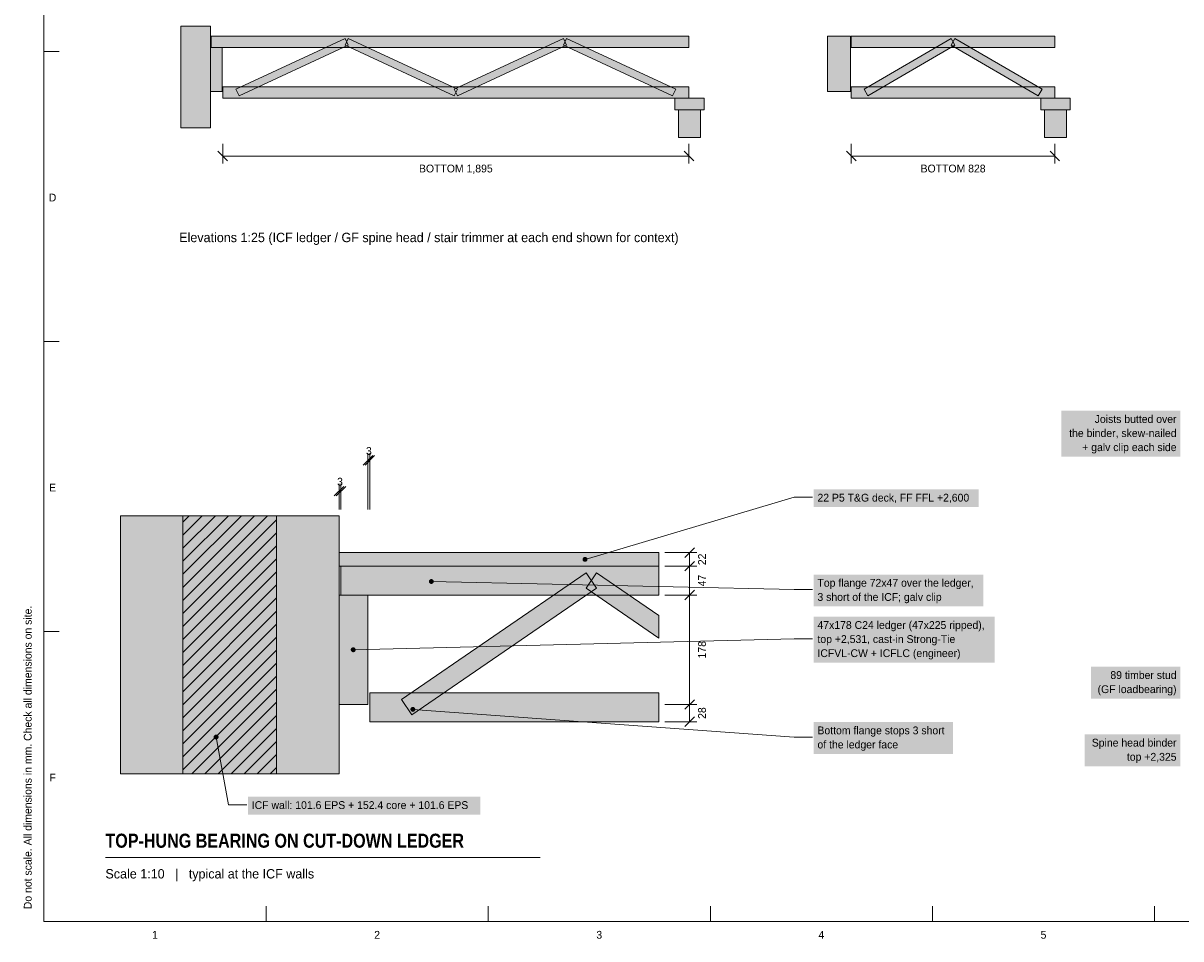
# Model space of a CAD drawing. Header units: millimetres. Extents: x 17 to 413, y 4 to 292.
# Tile 1 of 3: x 17 to 205, y 4 to 153. Entities that reach past the tile are written whole.
import ezdxf
from ezdxf.enums import TextEntityAlignment as Align

# ---------------------------------------------------------------- set-up
doc = ezdxf.new("R2010")
doc.units = ezdxf.units.MM
for name, color, linetype in [('FILL-C_6B451A', 7, 'Continuous'), ('FILL-C_B27326', 7, 'Continuous'), ('FILL-C_B2B2B8', 7, 'Continuous'), ('FILL-EPS', 7, 'Continuous'), ('FILL-INK', 7, 'Continuous'), ('FILL-LIGHT', 7, 'Continuous'), ('FILL-MASONRY_FILL', 7, 'Continuous'), ('FILL-STEEL_GREY', 7, 'Continuous'), ('FILL-TIMBER', 7, 'Continuous'), ('FILL-WHITE', 7, 'Continuous'), ('LINE-C_595966', 7, 'Continuous'), ('LINE-C_6B451A', 7, 'Continuous'), ('LINE-C_735940', 7, 'Continuous'), ('LINE-C_B27326', 7, 'Continuous'), ('LINE-GREY', 7, 'Continuous'), ('LINE-INK', 7, 'Continuous'), ('LINE-STEEL_GREY', 7, 'Continuous'), ('TEXT-C_6B451A', 7, 'Continuous'), ('TEXT-C_735940', 7, 'Continuous'), ('TEXT-C_B27326', 7, 'Continuous'), ('TEXT-INK', 7, 'Continuous'), ('TEXT-STEEL_GREY', 7, 'Continuous')]:
    doc.layers.add(name, color=color, linetype=linetype)
doc.styles.add('OpenSansCondensed-Bold', font='OpenSansCondensed-Bold.ttf')

msp = doc.modelspace()

# ---------------------------------------------------------------- hatches: boundary and pattern name
at = {"layer": 'FILL-C_6B451A', "true_color": 0x6b451a}
h = msp.add_hatch(color=256, dxfattribs=at)
h.dxf.hatch_style = 1
h.paths.add_polyline_path([(83.4, 62.3), (83.39, 62.4), (83.35, 62.5), (83.28, 62.58), (83.2, 62.65), (83.1, 62.69), (83, 62.7), (82.9, 62.69), (82.8, 62.65), (82.72, 62.58), (82.65, 62.5), (82.61, 62.4), (82.6, 62.3), (82.61, 62.2), (82.65, 62.1), (82.72, 62.02), (82.8, 61.95), (82.9, 61.91), (83, 61.9), (83.1, 61.91), (83.2, 61.95), (83.28, 62.02), (83.35, 62.1), (83.39, 62.2)])
h = msp.add_hatch(color=256, dxfattribs=at)
h.dxf.hatch_style = 1
h.paths.add_polyline_path([(80.4, 41.5), (80.39, 41.6), (80.35, 41.7), (80.28, 41.78), (80.2, 41.85), (80.1, 41.89), (80, 41.9), (79.9, 41.89), (79.8, 41.85), (79.72, 41.78), (79.65, 41.7), (79.61, 41.6), (79.6, 41.5), (79.61, 41.4), (79.65, 41.3), (79.72, 41.22), (79.8, 41.15), (79.9, 41.11), (80, 41.1), (80.1, 41.11), (80.2, 41.15), (80.28, 41.22), (80.35, 41.3), (80.39, 41.4)])
at = {"layer": 'FILL-C_B27326', "true_color": 0xb27326}
h = msp.add_hatch(color=256, dxfattribs=at)
h.dxf.hatch_style = 1
h.paths.add_polyline_path([(70.7, 51.2), (70.69, 51.3), (70.65, 51.4), (70.58, 51.48), (70.5, 51.55), (70.4, 51.59), (70.3, 51.6), (70.2, 51.59), (70.1, 51.55), (70.02, 51.48), (69.95, 51.4), (69.91, 51.3), (69.9, 51.2), (69.91, 51.1), (69.95, 51), (70.02, 50.92), (70.1, 50.85), (70.2, 50.81), (70.3, 50.8), (70.4, 50.81), (70.5, 50.85), (70.58, 50.92), (70.65, 51), (70.69, 51.1)])
at = {"layer": 'FILL-C_B2B2B8', "true_color": 0xb2b2b8}
h = msp.add_hatch(color=256, dxfattribs=at)
h.dxf.hatch_style = 1
h.paths.add_polyline_path([(57.84, 31), (57.84, 73), (42.6, 73), (42.6, 31)])
at = {"layer": 'FILL-EPS', "true_color": 0xccf2f7}
h = msp.add_hatch(color=256, dxfattribs=at)
h.dxf.hatch_style = 1
h.paths.add_polyline_path([(42.6, 31), (42.6, 73), (32.44, 73), (32.44, 31)])
h = msp.add_hatch(color=256, dxfattribs=at)
h.dxf.hatch_style = 1
h.paths.add_polyline_path([(68, 31), (68, 73), (57.84, 73), (57.84, 31)])
at = {"layer": 'FILL-INK', "true_color": 0x14141a}
h = msp.add_hatch(color=256, dxfattribs=at)
h.dxf.hatch_style = 1
h.paths.add_polyline_path([(108.4, 65.9), (108.39, 66), (108.35, 66.1), (108.28, 66.18), (108.2, 66.25), (108.1, 66.29), (108, 66.3), (107.9, 66.29), (107.8, 66.25), (107.72, 66.18), (107.65, 66.1), (107.61, 66), (107.6, 65.9), (107.61, 65.8), (107.65, 65.7), (107.72, 65.62), (107.8, 65.55), (107.9, 65.51), (108, 65.5), (108.1, 65.51), (108.2, 65.55), (108.28, 65.62), (108.35, 65.7), (108.39, 65.8)])
at = {"layer": 'FILL-LIGHT', "true_color": 0xdedee0}
h = msp.add_hatch(color=256, dxfattribs=at)
h.dxf.hatch_style = 1
h.paths.add_polyline_path([(47.08, 136.1), (47.08, 152.62), (42.28, 152.62), (42.28, 136.1)])
at = {"layer": 'FILL-LIGHT', "true_color": 0xccd1db}
h = msp.add_hatch(color=256, dxfattribs=at)
h.dxf.hatch_style = 1
h.paths.add_polyline_path([(51.73, 141.3), (51.23, 142.38), (68.98, 150.62), (69.49, 149.54)])
h = msp.add_hatch(color=256, dxfattribs=at)
h.dxf.hatch_style = 1
h.paths.add_polyline_path([(86.74, 141.3), (68.98, 149.54), (69.49, 150.62), (87.24, 142.38)])
h = msp.add_hatch(color=256, dxfattribs=at)
h.dxf.hatch_style = 1
h.paths.add_polyline_path([(87.24, 141.3), (86.74, 142.38), (104.49, 150.62), (105, 149.54)])
h = msp.add_hatch(color=256, dxfattribs=at)
h.dxf.hatch_style = 1
h.paths.add_polyline_path([(122.24, 141.3), (104.49, 149.54), (105, 150.62), (122.75, 142.38)])
h = msp.add_hatch(color=256, dxfattribs=at)
h.dxf.hatch_style = 1
h.paths.add_polyline_path([(154, 141.32), (153.4, 142.36), (167.56, 150.6), (168.16, 149.56)])
h = msp.add_hatch(color=256, dxfattribs=at)
h.dxf.hatch_style = 1
h.paths.add_polyline_path([(181.72, 141.32), (167.56, 149.56), (168.16, 150.6), (182.32, 142.36)])
h = msp.add_hatch(color=256, dxfattribs=at)
h.dxf.hatch_style = 1
h.paths.add_polyline_path([(78.15, 43.09), (108.19, 63.69), (109.89, 61.21), (79.85, 40.61)])
h = msp.add_hatch(color=256, dxfattribs=at)
h.dxf.hatch_style = 1
h.paths.add_polyline_path([(108.19, 61.21), (109.89, 63.69), (120, 56.76), (120, 53.11)])
at = {"layer": 'FILL-MASONRY_FILL', "true_color": 0xf7f0e0}
h = msp.add_hatch(color=256, dxfattribs=at)
h.dxf.hatch_style = 1
h.paths.add_polyline_path([(126.76, 134.5), (126.76, 139.02), (123.2, 139.02), (123.2, 134.5)])
h = msp.add_hatch(color=256, dxfattribs=at)
h.dxf.hatch_style = 1
h.paths.add_polyline_path([(186.28, 134.5), (186.28, 139.02), (182.72, 139.02), (182.72, 134.5)])
at = {"layer": 'FILL-STEEL_GREY', "true_color": 0x73737a}
h = msp.add_hatch(color=256, dxfattribs=at)
h.dxf.hatch_style = 1
h.paths.add_polyline_path([(48.4, 37), (48.39, 37.1), (48.35, 37.2), (48.28, 37.28), (48.2, 37.35), (48.1, 37.39), (48, 37.4), (47.9, 37.39), (47.8, 37.35), (47.72, 37.28), (47.65, 37.2), (47.61, 37.1), (47.6, 37), (47.61, 36.9), (47.65, 36.8), (47.72, 36.72), (47.8, 36.65), (47.9, 36.61), (48, 36.6), (48.1, 36.61), (48.2, 36.65), (48.28, 36.72), (48.35, 36.8), (48.39, 36.9)])
at = {"layer": 'FILL-TIMBER', "true_color": 0xeddbb8}
h = msp.add_hatch(color=256, dxfattribs=at)
h.dxf.hatch_style = 1
h.paths.add_polyline_path([(47.2, 149.14), (47.2, 151.02), (124.9, 151.02), (124.9, 149.14)])
at = {"layer": 'FILL-TIMBER', "true_color": 0xedcc99}
h = msp.add_hatch(color=256, dxfattribs=at)
h.dxf.hatch_style = 1
h.paths.add_polyline_path([(151.18, 142.02), (151.18, 151.02), (147.42, 151.02), (147.42, 142.02)])
at = {"layer": 'FILL-TIMBER', "true_color": 0xeddbb8}
h = msp.add_hatch(color=256, dxfattribs=at)
h.dxf.hatch_style = 1
h.paths.add_polyline_path([(151.3, 149.14), (151.3, 151.02), (184.42, 151.02), (184.42, 149.14)])
at = {"layer": 'FILL-TIMBER', "true_color": 0xedcc99}
h = msp.add_hatch(color=256, dxfattribs=at)
h.dxf.hatch_style = 1
h.paths.add_polyline_path([(48.96, 142.02), (48.96, 149.14), (47.08, 149.14), (47.08, 142.02)])
at = {"layer": 'FILL-TIMBER', "true_color": 0xeddbb8}
h = msp.add_hatch(color=256, dxfattribs=at)
h.dxf.hatch_style = 1
h.paths.add_polyline_path([(49.08, 140.9), (49.08, 142.78), (124.9, 142.78), (124.9, 140.9)])
h = msp.add_hatch(color=256, dxfattribs=at)
h.dxf.hatch_style = 1
h.paths.add_polyline_path([(151.3, 140.9), (151.3, 142.78), (184.42, 142.78), (184.42, 140.9)])
at = {"layer": 'FILL-TIMBER', "true_color": 0xe6dbcc}
h = msp.add_hatch(color=256, dxfattribs=at)
h.dxf.hatch_style = 1
h.paths.add_polyline_path([(127.36, 139.02), (127.36, 140.9), (122.6, 140.9), (122.6, 139.02)])
h = msp.add_hatch(color=256, dxfattribs=at)
h.dxf.hatch_style = 1
h.paths.add_polyline_path([(186.88, 139.02), (186.88, 140.9), (182.12, 140.9), (182.12, 139.02)])
at = {"layer": 'FILL-TIMBER', "true_color": 0xe0cc9e}
h = msp.add_hatch(color=256, dxfattribs=at)
h.dxf.hatch_style = 1
h.paths.add_polyline_path([(120, 64.8), (120, 67), (68, 67), (68, 64.8)])
at = {"layer": 'FILL-TIMBER', "true_color": 0xeddbb8}
h = msp.add_hatch(color=256, dxfattribs=at)
h.dxf.hatch_style = 1
h.paths.add_polyline_path([(68.3, 64.8), (120, 64.8), (120, 60.1), (68.3, 60.1)])
at = {"layer": 'FILL-TIMBER', "true_color": 0xedcc99}
h = msp.add_hatch(color=256, dxfattribs=at)
h.dxf.hatch_style = 1
h.paths.add_polyline_path([(72.7, 42.3), (72.7, 60.1), (68, 60.1), (68, 42.3)])
at = {"layer": 'FILL-TIMBER', "true_color": 0xeddbb8}
h = msp.add_hatch(color=256, dxfattribs=at)
h.dxf.hatch_style = 1
h.paths.add_polyline_path([(73, 44.2), (120, 44.2), (120, 39.5), (73, 39.5)])
at = {"layer": 'FILL-WHITE', "true_color": 0xffffff}
h = msp.add_hatch(color=256, dxfattribs=at)
h.dxf.hatch_style = 1
h.paths.add_polyline_path([(185.46, 82.61), (204.8, 82.61), (204.8, 90.09), (185.46, 90.09)])
h = msp.add_hatch(color=256, dxfattribs=at)
h.dxf.hatch_style = 1
h.paths.add_polyline_path([(145.2, 74.4), (172.04, 74.4), (172.04, 77.29), (145.2, 77.29)])
h = msp.add_hatch(color=256, dxfattribs=at)
h.dxf.hatch_style = 1
h.paths.add_polyline_path([(145.2, 58.25), (172.78, 58.25), (172.78, 63.44), (145.2, 63.44)])
h = msp.add_hatch(color=256, dxfattribs=at)
h.dxf.hatch_style = 1
h.paths.add_polyline_path([(145.2, 49.11), (174.64, 49.11), (174.64, 56.59), (145.2, 56.59)])
h = msp.add_hatch(color=256, dxfattribs=at)
h.dxf.hatch_style = 1
h.paths.add_polyline_path([(190.27, 43.25), (204.8, 43.25), (204.8, 48.44), (190.27, 48.44)])
h = msp.add_hatch(color=256, dxfattribs=at)
h.dxf.hatch_style = 1
h.paths.add_polyline_path([(145.2, 34.25), (167.87, 34.25), (167.87, 39.44), (145.2, 39.44)])
h = msp.add_hatch(color=256, dxfattribs=at)
h.dxf.hatch_style = 1
h.paths.add_polyline_path([(189.28, 32.25), (204.8, 32.25), (204.8, 37.44), (189.28, 37.44)])
h = msp.add_hatch(color=256, dxfattribs=at)
h.dxf.hatch_style = 1
h.paths.add_polyline_path([(53.2, 24.4), (90.97, 24.4), (90.97, 27.29), (53.2, 27.29)])

# ---------------------------------------------------------------- linework, layer by layer
at = {"layer": 'LINE-C_595966', "lineweight": 5}
for points in [[(51.73, 141.3), (51.23, 142.38), (68.98, 150.62), (69.49, 149.54)], [(86.74, 141.3), (68.98, 149.54), (69.49, 150.62), (87.24, 142.38)], [(87.24, 141.3), (86.74, 142.38), (104.49, 150.62), (105, 149.54)], [(122.24, 141.3), (104.49, 149.54), (105, 150.62), (122.75, 142.38)], [(154, 141.32), (153.4, 142.36), (167.56, 150.6), (168.16, 149.56)], [(181.72, 141.32), (167.56, 149.56), (168.16, 150.6), (182.32, 142.36)], [(78.15, 43.09), (108.19, 63.69), (109.89, 61.21), (79.85, 40.61)], [(108.19, 61.21), (109.89, 63.69), (120, 56.76), (120, 53.11)]]:
    msp.add_lwpolyline(points, close=True, dxfattribs=at)
at = {"layer": 'LINE-C_6B451A', "lineweight": 5}
for p, q in [((83, 62.3), (142, 61)), ((142, 61), (145, 61)), ((80, 41.5), (142, 37)), ((142, 37), (145, 37))]:
    msp.add_line(p, q, dxfattribs=at)
for points in [[(47.2, 149.14), (47.2, 151.02), (124.9, 151.02), (124.9, 149.14)], [(151.3, 149.14), (151.3, 151.02), (184.42, 151.02), (184.42, 149.14)], [(49.08, 140.9), (49.08, 142.78), (124.9, 142.78), (124.9, 140.9)], [(151.3, 140.9), (151.3, 142.78), (184.42, 142.78), (184.42, 140.9)], [(68.3, 64.8), (120, 64.8), (120, 60.1), (68.3, 60.1)], [(73, 44.2), (120, 44.2), (120, 39.5), (73, 39.5)]]:
    msp.add_lwpolyline(points, close=True, dxfattribs=at)
at = {"layer": 'LINE-C_735940', "lineweight": 5}
for points in [[(127.36, 139.02), (127.36, 140.9), (122.6, 140.9), (122.6, 139.02)], [(186.88, 139.02), (186.88, 140.9), (182.12, 140.9), (182.12, 139.02)], [(126.76, 134.5), (126.76, 139.02), (123.2, 139.02), (123.2, 134.5)], [(186.28, 134.5), (186.28, 139.02), (182.72, 139.02), (182.72, 134.5)]]:
    msp.add_lwpolyline(points, close=True, dxfattribs=at)
at = {"layer": 'LINE-C_B27326', "lineweight": 5}
for p, q in [((70.3, 51.2), (142, 53)), ((142, 53), (145, 53))]:
    msp.add_line(p, q, dxfattribs=at)
for points in [[(151.18, 142.02), (151.18, 151.02), (147.42, 151.02), (147.42, 142.02)], [(48.96, 142.02), (48.96, 149.14), (47.08, 149.14), (47.08, 142.02)], [(72.7, 42.3), (72.7, 60.1), (68, 60.1), (68, 42.3)]]:
    msp.add_lwpolyline(points, close=True, dxfattribs=at)
at = {"layer": 'LINE-GREY', "lineweight": 5}
for points in [[(47.08, 136.1), (47.08, 152.62), (42.28, 152.62), (42.28, 136.1)], [(42.6, 31), (42.6, 73), (32.44, 73), (32.44, 31)], [(57.84, 31), (57.84, 73), (42.6, 73), (42.6, 31)], [(68, 31), (68, 73), (57.84, 73), (57.84, 31)]]:
    msp.add_lwpolyline(points, close=True, dxfattribs=at)
at = {"layer": 'LINE-INK', "lineweight": 5}
for p, q in [((20, 148.5), (22.5, 148.5)), ((48.3, 132.28), (49.86, 130.72)), ((49.08, 133.5), (49.08, 130.3)), ((124.12, 132.28), (125.67, 130.72)), ((124.9, 133.5), (124.9, 130.3)), ((150.52, 132.28), (152.07, 130.72)), ((151.3, 133.5), (151.3, 130.3)), ((183.64, 132.28), (185.19, 130.72)), ((184.42, 133.5), (184.42, 130.3)), ((49.08, 131.5), (124.9, 131.5)), ((151.3, 131.5), (184.42, 131.5)), ((20, 101.33), (22.5, 101.33)), ((72.7, 74), (72.7, 83.2)), ((73, 74), (73, 83.2)), ((71.92, 81.22), (73.48, 82.78)), ((72.22, 81.22), (73.78, 82.78)), ((72.7, 82), (73, 82)), ((67.22, 76.22), (68.78, 77.78)), ((67.52, 76.22), (69.08, 77.78)), ((68, 74), (68, 78.2)), ((68.3, 74), (68.3, 78.2)), ((68, 77), (68.3, 77)), ((108, 65.9), (142, 76)), ((142, 76), (145, 76)), ((121, 67), (126.2, 67)), ((124.22, 66.22), (125.78, 67.78)), ((125, 39.5), (125, 67)), ((121, 64.8), (126.2, 64.8)), ((124.22, 64.02), (125.78, 65.58)), ((124.22, 59.32), (125.78, 60.88)), ((121, 60.1), (126.2, 60.1)), ((20, 54.17), (22.5, 54.17)), ((121, 42.3), (126.2, 42.3)), ((124.22, 41.52), (125.78, 43.08)), ((124.22, 38.72), (125.78, 40.28)), ((121, 39.5), (126.2, 39.5)), ((30, 17.4), (100.73, 17.4)), ((56.12, 7), (56.12, 9.5)), ((92.25, 7), (92.25, 9.5)), ((128.38, 7), (128.38, 9.5)), ((164.5, 7), (164.5, 9.5)), ((200.62, 7), (200.62, 9.5))]:
    msp.add_line(p, q, dxfattribs=at)
for points in [[(20, 7), (413, 7), (413, 290), (20, 290)], [(120, 64.8), (120, 67), (68, 67), (68, 64.8)]]:
    msp.add_lwpolyline(points, close=True, dxfattribs=at)
at = {"layer": 'LINE-STEEL_GREY', "lineweight": 5}
for p, q in [((42.6, 59.23), (56.37, 73)), ((42.6, 61.35), (54.25, 73)), ((42.6, 63.47), (52.13, 73)), ((42.6, 65.59), (50.01, 73)), ((42.6, 67.71), (47.89, 73)), ((42.6, 69.84), (45.76, 73)), ((42.6, 71.96), (43.64, 73)), ((42.6, 57.11), (57.84, 72.35)), ((42.6, 54.99), (57.84, 70.23)), ((42.6, 52.87), (57.84, 68.11)), ((42.6, 50.74), (57.84, 65.98)), ((42.6, 48.62), (57.84, 63.86)), ((42.6, 46.5), (57.84, 61.74)), ((42.6, 44.38), (57.84, 59.62)), ((42.6, 42.26), (57.84, 57.5)), ((42.6, 40.14), (57.84, 55.38)), ((42.6, 38.02), (57.84, 53.26)), ((42.6, 35.89), (57.84, 51.13)), ((42.6, 33.77), (57.84, 49.01)), ((42.6, 31.65), (57.84, 46.89)), ((44.07, 31), (57.84, 44.77)), ((46.19, 31), (57.84, 42.65)), ((48.31, 31), (57.84, 40.53)), ((50.43, 31), (57.84, 38.41)), ((48, 37), (50, 26)), ((52.55, 31), (57.84, 36.29)), ((54.68, 31), (57.84, 34.16)), ((56.8, 31), (57.84, 32.04)), ((50, 26), (53, 26))]:
    msp.add_line(p, q, dxfattribs=at)

# ---------------------------------------------------------------- texts
at = {"layer": 'TEXT-C_6B451A'}
for s, p in [('Joists butted over', (204.2, 88.09)), ('the binder, skew-nailed', (204.2, 85.8)), ('+ galv clip each side', (204.2, 83.51))]:
    msp.add_text(s, height=1.27, dxfattribs=at).set_placement(p, align=Align.RIGHT)
for s, p in [('Top flange 72x47 over the ledger,', (145.8, 61.45)), ('3 short of the ICF; galv clip', (145.8, 59.15)), ('Bottom flange stops 3 short', (145.8, 37.45)), ('of the ledger face', (145.8, 35.15))]:
    msp.add_text(s, height=1.27, dxfattribs=at).set_placement(p)
at = {"layer": 'TEXT-C_735940'}
for s, p in [('89 timber stud', (204.2, 46.45)), ('(GF loadbearing)', (204.2, 44.15)), ('Spine head binder', (204.2, 35.45)), ('top +2,325', (204.2, 33.15))]:
    msp.add_text(s, height=1.27, dxfattribs=at).set_placement(p, align=Align.RIGHT)
at = {"layer": 'TEXT-C_B27326'}
for s, p in [('47x178 C24 ledger (47x225 ripped),', (145.8, 54.59)), ('top +2,531, cast-in Strong-Tie', (145.8, 52.3)), ('ICFVL-CW + ICFLC (engineer)', (145.8, 50.01))]:
    msp.add_text(s, height=1.27, dxfattribs=at).set_placement(p)
at = {"layer": 'TEXT-INK'}
for s, p in [('BOTTOM 1,895', (86.99, 128.84)), ('BOTTOM 828', (167.86, 128.84)), ('3', (72.85, 82.9)), ('3', (68.15, 77.9))]:
    msp.add_text(s, height=1.27, dxfattribs=at).set_placement(p, align=Align.CENTER)
msp.add_text('22 P5 T&G deck, FF FFL +2,600', height=1.27, dxfattribs=at).set_placement((145.8, 75.3))
for s, p in [('22', (127.66, 65.9)), ('47', (127.66, 62.45)), ('178', (127.66, 51.2)), ('28', (127.66, 40.9))]:
    msp.add_text(s, height=1.27, rotation=90, dxfattribs=at).set_placement(p, align=Align.CENTER)
at = {"layer": 'TEXT-INK', "style": 'OpenSansCondensed-Bold'}
msp.add_text('TOP-HUNG BEARING ON CUT-DOWN LEDGER', height=2.286, dxfattribs=at).set_placement((30, 19))
at = {"layer": 'TEXT-STEEL_GREY'}
for s, p in [('D', (21.4, 124.12)), ('E', (21.4, 76.95)), ('F', (21.4, 29.78)), ('1', (38.06, 4.2)), ('2', (74.19, 4.2)), ('3', (110.31, 4.2)), ('4', (146.44, 4.2)), ('5', (182.56, 4.2))]:
    msp.add_text(s, height=1.27, dxfattribs=at).set_placement(p, align=Align.CENTER)
for s, height, p in [('Elevations 1:25 (ICF ledger / GF spine head / stair trimmer at each end shown for context)', 1.524, (42, 117.5)), ('ICF wall: 101.6 EPS + 152.4 core + 101.6 EPS', 1.27, (53.8, 25.3)), ('Scale 1:10   |   typical at the ICF walls', 1.524, (30, 14))]:
    msp.add_text(s, height=height, dxfattribs=at).set_placement(p)
msp.add_text('Do not scale. All dimensions in mm. Check all dimensions on site.', height=1.27, rotation=90, dxfattribs=at).set_placement((18, 9))

doc.saveas('drawing.dxf')
